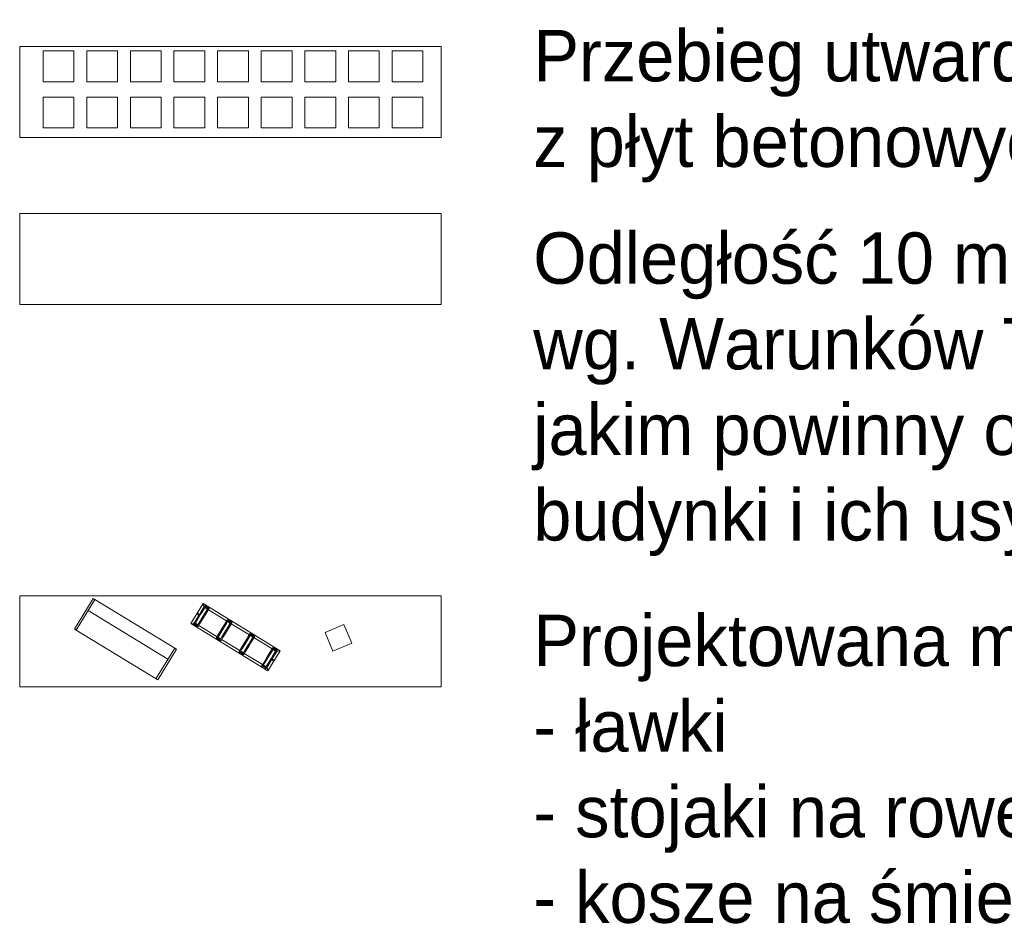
# Model space of a CAD drawing. Extents: x 5477758 to 5478338, y 5918296 to 5918502.
# Tile 136 of 138: x 5478299 to 5478318, y 5918398 to 5918415. Entities that reach past the tile are written whole.
import ezdxf

# ---------------------------------------------------------------- set-up
doc = ezdxf.new("R2010")
doc.units = 0
doc.layers.get('0').update_dxf_attribs({"linetype": 'CONTINUOUS', "lineweight": 13})
for name, color, linetype, lineweight in [('0_PROJEKTOWANE ZABAWKI', 7, 'CONTINUOUS', 0), ('0_PŁYTA CHODNIKOWA_BETONOWA', 7, 'CONTINUOUS', 0), ('New_ZZ_legenda_Pen_No__1', 7, 'CONTINUOUS', 18)]:
    doc.layers.add(name, color=color, linetype=linetype, lineweight=lineweight)
doc.styles.add('GENERATED_STYLE_2', font='txt')

# ---------------------------------------------------------------- blocks, each defined once
blk = doc.blocks.new('stara ławka w nowym miejscu')
at = {"color": 0}
for p, q in [((5470779.101, 5934415.094), (5470779.772, 5934415.292)), ((5470779.112, 5934415.056), (5470779.784, 5934415.254)), ((5470780.059, 5934413.438), (5470779.544, 5934415.183)), ((5470779.772, 5934415.292), (5470780.31, 5934413.47)), ((5470779.639, 5934413.272), (5470779.101, 5934415.094)), ((5470780.299, 5934413.508), (5470779.627, 5934413.31)), ((5470780.31, 5934413.47), (5470779.639, 5934413.272))]:
    blk.add_line(p, q, dxfattribs=at)
blk = doc.blocks.new('zw$76AF')
at = {"color": 0}
for p, q in [((-227.1, 43.6), (-226.7, 43.2)), ((-227.1, 43.6), (-227.1, -2.4)), ((-226.7, 43.2), (-227.1, 43.6)), ((-50.9, 43.6), (-227.1, 43.6)), ((-222.5, 39), (-226.7, 43.2)), ((-226.7, 43.2), (-222.5, 39)), ((-222.5, 39), (-222.2, 38.7)), ((-222.2, 38.7), (-222.5, 39)), ((-222.2, 40.6), (-222.2, 28)), ((-220, 40.6), (-220, 41.4)), ((-214, 41.4), (-220, 41.4)), ((-220, 28), (-220, 40.6)), ((-214, 39.8), (-220, 39.8)), ((-214, 38.6), (-220, 38.6)), ((-214, 41.4), (-214, 40.6)), ((-214, 40.6), (-214, 28)), ((-211.8, 28), (-211.8, 40.6)), ((-170.2, 38.6), (-211.8, 38.6)), ((-170.2, 40.6), (-170.2, 28)), ((-168, 40.6), (-168, 41.4)), ((-162, 41.4), (-168, 41.4)), ((-168, 28), (-168, 40.6)), ((-162, 39.8), (-168, 39.8)), ((-162, 38.6), (-168, 38.6)), ((-162, 41.4), (-162, 40.6)), ((-162, 40.6), (-162, 28)), ((-159.8, 28), (-159.8, 40.6)), ((-118.2, 38.6), (-159.8, 38.6)), ((-118.2, 40.6), (-118.2, 28)), ((-116, 40.6), (-116, 41.4)), ((-110, 41.4), (-116, 41.4)), ((-116, 28), (-116, 40.6)), ((-110, 39.8), (-116, 39.8)), ((-110, 38.6), (-116, 38.6)), ((-110, 41.4), (-110, 40.6)), ((-110, 40.6), (-110, 28)), ((-107.8, 28), (-107.8, 40.6)), ((-66.2, 38.6), (-107.8, 38.6)), ((-66.2, 40.6), (-66.2, 28)), ((-64, 40.6), (-64, 41.4)), ((-58, 41.4), (-64, 41.4)), ((-64, 28), (-64, 40.6)), ((-58, 39.8), (-64, 39.8)), ((-58, 38.6), (-64, 38.6)), ((-58, 41.4), (-58, 40.6)), ((-58, 40.6), (-58, 28)), ((-55.8, 28), (-55.8, 40.6)), ((-55.8, 38.7), (-55.5, 39)), ((-55.5, 39), (-55.8, 38.7)), ((-51.3, 43.2), (-55.5, 39)), ((-55.5, 39), (-51.3, 43.2)), ((-51.3, 43.2), (-50.9, 43.6)), ((-50.9, 43.6), (-51.3, 43.2)), ((-50.9, -2.4), (-50.9, 43.6)), ((-222.2, 28), (-222.2, 21.7)), ((-222.2, 6.9), (-222.2, 21.7)), ((-220, 21.7), (-220, 28)), ((-220, 6.9), (-220, 21.7)), ((-214, 28), (-214, 21.7)), ((-214, 6.9), (-214, 21.7)), ((-211.8, 21.7), (-211.8, 28)), ((-211.8, 6.9), (-211.8, 21.7)), ((-170.2, 28), (-170.2, 21.7)), ((-170.2, 6.9), (-170.2, 21.7)), ((-168, 21.7), (-168, 28)), ((-168, 6.9), (-168, 21.7)), ((-162, 28), (-162, 21.7)), ((-162, 6.9), (-162, 21.7)), ((-159.8, 21.7), (-159.8, 28)), ((-159.8, 6.9), (-159.8, 21.7)), ((-118.2, 28), (-118.2, 21.7)), ((-118.2, 6.9), (-118.2, 21.7)), ((-116, 21.7), (-116, 28)), ((-116, 6.9), (-116, 21.7)), ((-110, 28), (-110, 21.7)), ((-110, 6.9), (-110, 21.7)), ((-107.8, 21.7), (-107.8, 28)), ((-107.8, 6.9), (-107.8, 21.7)), ((-66.2, 28), (-66.2, 21.7)), ((-66.2, 6.9), (-66.2, 21.7)), ((-64, 21.7), (-64, 28)), ((-64, 6.9), (-64, 21.7)), ((-58, 28), (-58, 21.7)), ((-58, 6.9), (-58, 21.7)), ((-55.8, 21.7), (-55.8, 28)), ((-55.8, 6.9), (-55.8, 21.7)), ((-226.7, -2), (-222.5, 2.2)), ((-222.5, 2.2), (-226.7, -2)), ((-222.2, 2.5), (-222.5, 2.2)), ((-222.5, 2.2), (-222.2, 2.5)), ((-222.2, 6.9), (-222.2, 0.6)), ((-220, 0.6), (-220, 6.9)), ((-220, 2.6), (-214, 2.6)), ((-214, 1.4), (-220, 1.4)), ((-220, -0.2), (-220, 0.6)), ((-214, 6.9), (-214, 0.6)), ((-214, 0.6), (-214, -0.2)), ((-211.8, 0.6), (-211.8, 6.9)), ((-211.8, 2.6), (-170.2, 2.6)), ((-170.2, 6.9), (-170.2, 0.6)), ((-168, 0.6), (-168, 6.9)), ((-168, 2.6), (-162, 2.6)), ((-162, 1.4), (-168, 1.4)), ((-168, -0.2), (-168, 0.6)), ((-162, 6.9), (-162, 0.6)), ((-162, 0.6), (-162, -0.2)), ((-159.8, 0.6), (-159.8, 6.9)), ((-159.8, 2.6), (-118.2, 2.6)), ((-118.2, 6.9), (-118.2, 0.6)), ((-116, 0.6), (-116, 6.9)), ((-116, 2.6), (-110, 2.6)), ((-110, 1.4), (-116, 1.4)), ((-116, -0.2), (-116, 0.6)), ((-110, 6.9), (-110, 0.6)), ((-110, 0.6), (-110, -0.2)), ((-107.8, 0.6), (-107.8, 6.9)), ((-107.8, 2.6), (-66.2, 2.6)), ((-66.2, 6.9), (-66.2, 0.6)), ((-64, 0.6), (-64, 6.9)), ((-64, 2.6), (-58, 2.6)), ((-58, 1.4), (-64, 1.4)), ((-64, -0.2), (-64, 0.6)), ((-58, 6.9), (-58, 0.6)), ((-58, 0.6), (-58, -0.2)), ((-55.8, 0.6), (-55.8, 6.9)), ((-55.5, 2.2), (-55.8, 2.5)), ((-55.8, 2.5), (-55.5, 2.2)), ((-55.5, 2.2), (-51.3, -2)), ((-51.3, -2), (-55.5, 2.2)), ((-226.7, -2), (-227.1, -2.4)), ((-227.1, -2.4), (-226.7, -2)), ((-227.1, -2.4), (-50.9, -2.4)), ((-214, -0.2), (-220, -0.2)), ((-162, -0.2), (-168, -0.2)), ((-110, -0.2), (-116, -0.2)), ((-58, -0.2), (-64, -0.2)), ((-50.9, -2.4), (-51.3, -2)), ((-51.3, -2), (-50.9, -2.4))]:
    blk.add_line(p, q, dxfattribs=at)
for centre in [(-224.6, 20.6), (-53.4, 20.6)]:
    blk.add_circle(centre, 1.6, dxfattribs=at)
for centre, start, end in [((-221.1, 40.6), 0, 180), ((-212.9, 40.6), 0, 180), ((-169.1, 40.6), 0, 180), ((-160.9, 40.6), 0, 180), ((-117.1, 40.6), 0, 180), ((-108.9, 40.6), 0, 180), ((-65.1, 40.6), 0, 180), ((-56.9, 40.6), 0, 180), ((-221.1, 28), 180, 0), ((-212.9, 28), 180, 0), ((-169.1, 28), 180, 0), ((-160.9, 28), 180, 0), ((-117.1, 28), 180, 0), ((-108.9, 28), 180, 0), ((-65.1, 28), 180, 0), ((-56.9, 28), 180, 0), ((-221.1, 0.6), 180, 0), ((-212.9, 0.6), 180, 0), ((-169.1, 0.6), 180, 0), ((-160.9, 0.6), 180, 0), ((-117.1, 0.6), 180, 0), ((-108.9, 0.6), 180, 0), ((-65.1, 0.6), 180, 0), ((-56.9, 0.6), 180, 0)]:
    blk.add_arc(centre, 1.1, start, end, dxfattribs=at)
blk = doc.blocks.new('Płytka betonowa')
for points in [[(5469701.546, 5921608.104), (5469702.146, 5921608.104), (5469702.146, 5921607.504), (5469701.546, 5921607.504), (5469701.546, 5921608.104)], [(5469702.446, 5921608.104), (5469703.046, 5921608.104), (5469703.046, 5921607.504), (5469702.446, 5921607.504), (5469702.446, 5921608.104)]]:
    blk.add_lwpolyline(points)

msp = doc.modelspace()

# ---------------------------------------------------------------- linework, layer by layer
for points in [[(5478299.158, 5918414.768), (5478307.37, 5918414.768), (5478307.37, 5918412.996), (5478299.158, 5918412.996)], [(5478299.158, 5918411.515), (5478307.37, 5918411.515), (5478307.37, 5918409.742), (5478299.158, 5918409.742)], [(5478299.158, 5918404.068), (5478307.37, 5918404.068), (5478307.37, 5918402.296), (5478299.158, 5918402.296)]]:
    msp.add_lwpolyline(points, close=True)
at = {"layer": '0_PROJEKTOWANE ZABAWKI'}
msp.add_lwpolyline([(5478305.63, 5918403.146), (5478305.474, 5918403.514), (5478305.106, 5918403.358), (5478305.261, 5918402.99), (5478305.63, 5918403.146)], dxfattribs=at)

# ---------------------------------------------------------------- block references
at = {"layer": '0_PROJEKTOWANE ZABAWKI', "xscale": -1, "rotation": 255.03570735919}
msp.add_blockref('stara ławka w nowym miejscu', (-1667507.331, 2165521.181), dxfattribs=at)
at = {"layer": '0_PROJEKTOWANE ZABAWKI', "xscale": 0.01, "yscale": 0.01, "zscale": 0.01, "rotation": 328.5030995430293}
msp.add_blockref('zw$76AF', (5478304.439, 5918402.363), dxfattribs=at)
at = {"layer": '0_PŁYTA CHODNIKOWA_BETONOWA', "rotation": 89.99999987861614}
for p in [(11399907.706, 448711.624), (11399908.556, 448711.624), (11399909.406, 448711.624), (11399910.256, 448711.624), (11399911.106, 448711.624), (11399911.956, 448711.624), (11399912.806, 448711.624), (11399913.656, 448711.624), (11399914.506, 448711.624)]:
    msp.add_blockref('Płytka betonowa', p, dxfattribs=at)

# ---------------------------------------------------------------- texts
at = {"layer": 'New_ZZ_legenda_Pen_No__1', "linetype": 'Continuous', "char_height": 1, "attachment_point": 1, "rotation": 359.9974, "style": 'GENERATED_STYLE_2'}
for s, insert in [('{\\A1;Przebieg utwardzonej ścieżki \\Pz płyt betonowych}', (5478309.162, 5918415.09)), ('{\\A1;Odległość 10 m od okien  \\Pwg. Warunków Technicznych, \\Pjakim powinny odpowiadać \\Pbudynki i ich usytuowanie}', (5478309.162, 5918411.148)), ('{\\A1;Projektowana mała architektura\\P- ławki\\P- stojaki na rowery \\P- kosze na śmieci}', (5478309.162, 5918403.701))]:
    msp.add_mtext(s, dxfattribs=dict(at, insert=insert))

doc.saveas('drawing.dxf')
